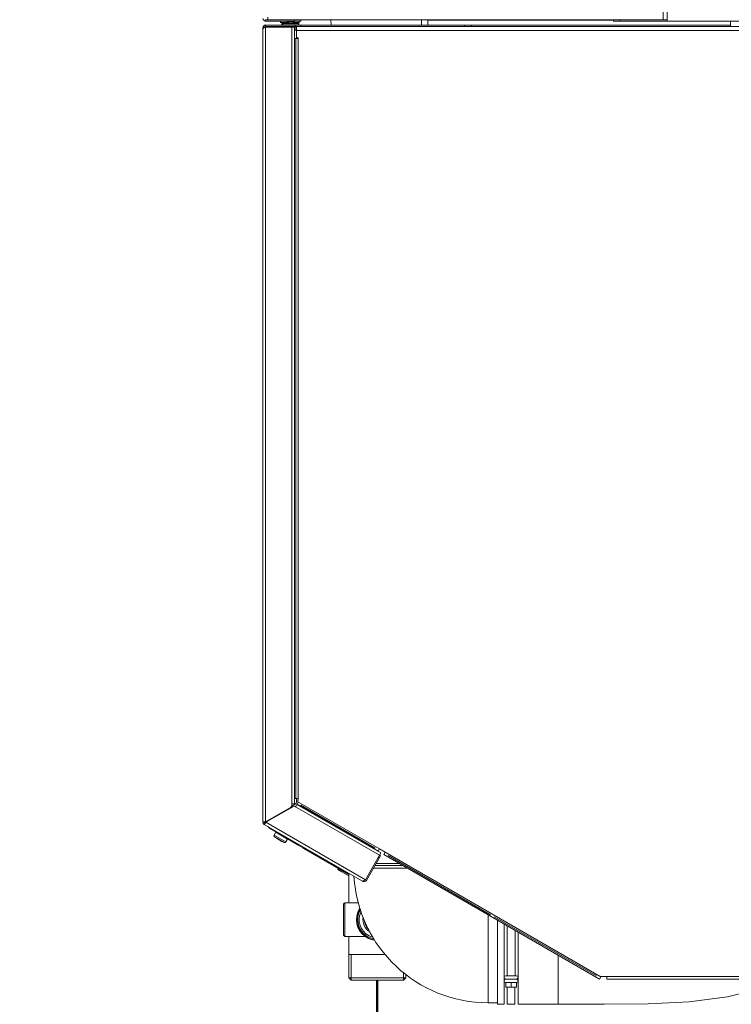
# Model space of a CAD drawing. Header units: millimetres. Extents: x -1254123 to -427507, y -785337 to -378997.
# Tile 26 of 33: x -440045 to -439591, y -472590 to -471963. Entities that reach past the tile are written whole.
import ezdxf

# ---------------------------------------------------------------- set-up
doc = ezdxf.new("R2010")
doc.units = ezdxf.units.MM
doc.header["$LTSCALE"] = 300
for name, color, linetype, lineweight in [('CERNA', 7, 'Continuous', 15), ('UT-kotle', 1, 'Continuous', 50), ('ZP-G-popis', 50, 'Continuous', 18), ('ZP35-PLYN 3kPa', 40, 'Plyn nízkotlak', 50), ('ZTI-V-popis', 151, 'Continuous', 15)]:
    doc.layers.add(name, color=color, linetype=linetype, lineweight=lineweight)
doc.layers.add('Vrstva 1', color=7, linetype='Continuous')
doc.styles.add('simplex6', font='simplex.shx', dxfattribs={"width": 0.6})
doc.linetypes.add('Plyn nízkotlak', pattern='A,7,-3,7,-3,[12,site.shx,S=1,R=0,X=0,Y=0],-10', length=30)

# ---------------------------------------------------------------- blocks, each defined once
blk = doc.blocks.new('CONDENSINOX_50')
at = {"layer": 'CERNA'}
for p, q in [((-246.19, 524.16), (-246.19, 573.09)), ((-243.61, 573.09), (-243.61, 523.31)), ((-499.26, 523.31), (-499.26, 524.16)), ((-476.87, 523.31), (-499.26, 523.31)), ((-368.27, 520.73), (-499.26, 520.73)), ((-499.26, 520.73), (-499.26, 519.87)), ((-481.14, 524.16), (-499.25, 524.16)), ((-497.89, 524.16), (-497.89, 525.87)), ((-246.19, 524.16), (-497.88, 524.16)), ((-489.83, 522.28), (-489.83, 523.31)), ((-489.83, 522.28), (-487.01, 522.28)), ((-488.98, 521.6), (-488.42, 521.6)), ((-488.98, 520.73), (-488.98, 521.6)), ((-488.11, 522.01), (-488.68, 522.01)), ((-488.42, 521.6), (-478.15, 521.6)), ((-488.42, 520.73), (-488.42, 521.6)), ((-478.46, 522.01), (-488.12, 522.01)), ((-481.14, 524.16), (-481.14, 523.31)), ((-480.42, 520.73), (-480.42, 519.87)), ((-479.56, 522.28), (-477.85, 522.28)), ((-478.15, 520.73), (-478.15, 521.6)), ((-477.85, 522.28), (-477.85, 523.31)), ((-476.87, 524.16), (-476.87, 523.31)), ((-476.71, 520.73), (-476.71, 519.87)), ((-457.63, 520.73), (-457.69, 524.16)), ((-399.96, 524.16), (-400.01, 520.74)), ((-396.1, 524.16), (-396.1, 523.91)), ((-396.1, 523.91), (-396.1, 520.74)), ((-396.1, 523.91), (-277.86, 523.91)), ((-372.54, 519.88), (-372.54, 520.74)), ((-368.27, 519.88), (-368.27, 520.74)), ((-368.27, 520.73), (-203.21, 520.73)), ((-277.86, 523.31), (-277.86, 524.16)), ((-243.61, 523.31), (-277.86, 523.31)), ((-273.58, 523.31), (-273.58, 524.16)), ((-273.58, 524.16), (-243.61, 524.16)), ((-243.61, 524.16), (-246.19, 524.16)), ((92.66, 523.31), (-243.61, 523.31)), ((-203.21, 519.88), (-203.21, 523.31)), ((-500.97, 519.02), (-500.27, 519.02)), ((-500.97, 519.02), (-500.97, 13.45)), ((-500.97, 518.73), (-500.76, 518.73)), ((-478.17, 519.88), (-499.26, 519.88)), ((-480.81, 519.45), (-499.26, 519.45)), ((-499.26, 519.45), (-499.26, 13.64)), ((-497.54, 519.88), (-497.54, 519.46)), ((-497.53, 519.88), (-497.53, 519.46)), ((-486.47, 519.45), (-486.54, 519.75)), ((-486.33, 519.88), (-486.33, 519.46)), ((-485.91, 519.45), (-485.98, 519.75)), ((-482.53, 519.45), (-482.53, 25.01)), ((-480.81, 518.72), (-480.6, 519.76)), ((-480.81, 519.45), (-480.81, 25.01)), ((-480.6, 519.74), (-480.47, 519.88)), ((-479.83, 517.31), (-479.55, 517.31)), ((-479.56, 519.88), (72.64, 519.88)), ((-479.56, 519.88), (-479.56, 517.31)), ((-479.56, 513.03), (-479.56, 517.32)), ((-479.56, 517.31), (72.64, 517.31)), ((-480.05, 512.17), (-480.81, 512.17)), ((-480.05, 28.57), (-480.05, 512.17)), ((-478.9, 512.17), (-480.05, 512.17)), ((-479.56, 512.17), (-479.56, 512.6)), ((-479.14, 512.6), (-478.79, 512.6)), ((-478.79, 512.17), (-478.91, 512.17)), ((-478.75, 512.2), (-478.9, 512.17)), ((-478.62, 512.28), (-478.75, 512.21)), ((-478.57, 512.39), (-478.62, 512.28)), ((-478.57, 512.39), (-478.57, 28.35)), ((-480.81, 28.57), (-480.06, 28.57)), ((-480.05, 28.57), (-478.91, 28.57)), ((-479.56, 26.3), (-479.56, 28.57)), ((-478.75, 28.53), (-478.9, 28.56)), ((-478.62, 28.47), (-478.75, 28.53)), ((-478.71, 26.36), (-478.57, 28.35)), ((-426.81, -3.61), (-478.7, 26.36)), ((-478.57, 28.36), (-478.62, 28.47)), ((-483.38, 22.81), (-499.26, 13.65)), ((-499.08, 13.35), (-481.6, 23.44)), ((-482.56, 23.58), (-480.41, 24.81)), ((-480.81, 25.01), (-482.53, 25.01)), ((-482.53, 25.01), (-482.53, 24.29)), ((-480.28, 23.25), (-480.42, 23.33)), ((-480.28, 23.25), (-426.79, -7.63)), ((-479.41, 24.73), (-480.27, 23.26)), ((-479.41, 24.73), (-425.94, -6.15)), ((-427.66, -5.09), (-478.66, 24.37)), ((-429.48, -3.09), (-476.92, 24.3)), ((-500.97, 13.45), (-500.11, 13.45)), ((-500.13, 13.59), (-500.51, 13.56)), ((-500, 13.51), (-500.11, 13.45)), ((-500.11, 11.97), (-499.68, 12.72)), ((-499.26, 13.65), (-499.9, 13.6)), ((-499.68, 12.71), (-499.57, 12.77)), ((-499.08, 13.35), (-435.79, -23.19)), ((-498.99, 13.49), (-498.89, 13.65)), ((-498.87, 13.65), (-498.98, 13.48)), ((-498.89, 13.65), (-498.87, 13.65)), ((-498.87, 13.65), (-498.72, 13.57)), ((-498.15, 13.92), (-498.78, 13.92)), ((-498.15, 14.29), (-498.15, 13.89)), ((-500.11, 11.97), (-437.92, -23.94)), ((-496.81, 9.61), (-455.37, -14.39)), ((-487.96, 4.57), (-496, 9.22)), ((-492.82, 7), (-493.87, 5.19)), ((-492.82, 7), (-486.4, 3.28)), ((-493.87, 5.19), (-486.46, 0.91)), ((-493.69, 4.13), (-487.47, 0.52)), ((-492.34, 3.16), (-488.99, 1.21)), ((-485.42, 2.7), (-486.47, 0.91)), ((-486.41, 3.28), (-485.42, 2.7)), ((-478.11, -1.41), (-485.39, 2.79)), ((-475.69, -2.83), (-475.68, -2.84)), ((-475.69, -2.83), (-446.35, -19.82)), ((-474.93, -3.27), (-475.68, -2.84)), ((-474.93, -3.27), (-446.35, -19.81)), ((-425.94, -6.15), (-435.79, -23.19)), ((-426.81, -3.61), (-427.66, -5.09)), ((-423.1, -5.75), (-426.8, -3.6)), ((-423.1, -5.75), (-423.96, -7.24)), ((-285.88, -84.97), (-423.1, -5.75)), ((-426.05, -8.05), (-435.05, -23.62)), ((-426.91, -9.53), (-427.66, -9.11)), ((-426.05, -8.05), (-426.8, -7.63)), ((-286.74, -86.45), (-423.96, -7.23)), ((-356.05, -45.49), (-421.32, -7.8)), ((-455.38, -14.38), (-446.34, -19.61)), ((-455.37, -13.86), (-455.37, -14.39)), ((-455.37, -14.38), (-455.14, -13.98)), ((-452.83, -16.07), (-453.22, -16.73)), ((-450.74, -18.18), (-453.22, -16.73)), ((-446.35, -20.7), (-450.74, -18.18)), ((-430.6, -15.92), (-408.9, -15.92)), ((-411.87, -14.21), (-429.62, -14.21)), ((-428.87, -12.93), (-414.1, -12.93)), ((-446.35, -37.88), (-446.35, -19.08)), ((-437.38, -24.25), (-437.65, -24.1)), ((-437.46, -23.89), (-437.47, -23.83)), ((-437.38, -24.25), (-437.2, -23.91)), ((-435.79, -23.19), (-436.5, -23.65)), ((-435.05, -23.62), (-435.8, -23.19)), ((-449.6, -58.42), (-449.6, -38.74)), ((-448.75, -37.88), (-440.25, -37.88)), ((-448.75, -59.28), (-448.75, -37.89)), ((-357.57, -45.56), (-357.57, -101.53)), ((-288.55, -84.46), (-353.82, -46.77)), ((-351.57, -49.02), (-351.57, -102.39)), ((-347.47, -85.14), (-347.47, -51.39)), ((-345.58, -84.33), (-345.58, -52.48)), ((-340.44, -84.33), (-340.44, -55.44)), ((-448.75, -59.28), (-436.05, -59.28)), ((-446.35, -85.63), (-446.35, -59.28)), ((-338.56, -85.14), (-338.56, -56.54)), ((-423.17, -70.76), (-446.35, -70.76)), ((-444.87, -70.76), (-444.87, -87.11)), ((-313.05, -71.26), (-313.05, -102.39)), ((-410.04, -85.63), (-446.35, -85.63)), ((-444.87, -87.1), (-446.35, -85.63)), ((-411.52, -87.1), (-444.87, -87.1)), ((-411.52, -87.1), (-444.87, -87.1)), ((-411.52, -82.2), (-411.52, -87.1)), ((-411.52, -87.1), (-410.04, -85.63)), ((-410.04, -85.63), (-410.04, -83.45)), ((-347.47, -87.36), (-347.47, -85.66)), ((-346.44, -86.55), (-339.59, -86.55)), ((-346.41, -84.33), (-339.59, -84.33)), ((-346.41, -86.46), (-339.59, -86.46)), ((-345.58, -86.55), (-345.58, -86.46)), ((-340.44, -86.55), (-340.44, -86.46)), ((-338.56, -87.36), (-338.56, -85.66)), ((-286.74, -86.45), (-285.89, -84.97)), ((-282.03, -84.74), (-285.89, -84.74)), ((-285.88, -84.97), (-285.88, -84.74)), ((-83.18, -84.74), (-282.03, -84.74)), ((-282.03, -84.74), (-282.03, -86.45)), ((-83.18, -86.45), (-282.03, -86.45)), ((-347.47, -102.46), (-347.47, -87.88)), ((-346.44, -88.69), (-346.44, -91.68)), ((-339.59, -88.69), (-346.43, -88.69)), ((-339.59, -91.68), (-346.43, -91.68)), ((-345.41, -102.46), (-345.41, -91.68)), ((-343.01, -88.69), (-343.01, -91.68)), ((-340.62, -102.46), (-340.62, -91.68)), ((-339.59, -88.69), (-339.59, -91.68)), ((-338.56, -102.46), (-338.56, -87.88)), ((-205.15, -97.65), (-182.72, -92.19)), ((-229.63, -100.95), (-205.15, -97.65)), ((-351.57, -101.53), (-357.56, -101.53)), ((-351.57, -102.39), (-347.46, -102.39)), ((-345.41, -102.39), (-340.62, -102.39)), ((-338.56, -102.39), (-313.04, -102.39)), ((-313.05, -102.39), (-283.82, -102.46)), ((-283.82, -102.46), (-255.69, -102.25)), ((-255.69, -102.25), (-229.63, -100.95))]:
    blk.add_line(p, q, dxfattribs=at)
for points in [[(-500.97, 525.02), (-500.97, 524.07), (-500.2, 523.32), (-499.26, 523.32)], [(-499.26, 520.73), (-500.19, 520.73), (-500.97, 519.97), (-500.97, 519.02)], [(-488.67, 522.01), (-488.85, 521.96), (-488.97, 521.79), (-488.97, 521.6)], [(-487.58, 522.3), (-487.95, 522.21), (-488.32, 522.12), (-488.68, 522.01)], [(-488.11, 522.01), (-488.3, 521.96), (-488.42, 521.79), (-488.42, 521.6)], [(-478.46, 522.01), (-481.62, 522.94), (-484.97, 522.94), (-488.12, 522.01)], [(-478.15, 521.6), (-478.15, 521.79), (-478.28, 521.96), (-478.45, 522.01)], [(-499.91, 519.2), (-499.98, 519.17), (-500.05, 519.15), (-500.12, 519.1)], [(-499.26, 519.88), (-499.69, 519.88), (-500.06, 519.55), (-500.11, 519.12)], [(-498.4, 519.88), (-498.87, 519.88), (-499.3, 519.7), (-499.62, 519.35)], [(-497.2, 519.88), (-497.24, 519.74), (-497.28, 519.59), (-497.33, 519.46)], [(-480.79, 517.38), (-480.14, 517.57), (-479.66, 518.13), (-479.57, 518.79)], [(-479.56, 516.46), (-479.56, 516.91), (-479.74, 517.35), (-480.06, 517.67)], [(-479.66, 519.59), (-479.7, 519.71), (-479.74, 519.8), (-479.8, 519.89)], [(-479.56, 513.03), (-479.56, 512.79), (-479.37, 512.61), (-479.14, 512.61)], [(-478.57, 512.39), (-478.57, 512.51), (-478.66, 512.6), (-478.79, 512.6)], [(-500.84, 13.5), (-500.75, 13.47), (-500.72, 13.47), (-500.67, 13.46)], [(-497.71, 10.56), (-497.51, 10.16), (-497.19, 9.83), (-496.81, 9.62)], [(-497.1, 10.12), (-496.78, 9.76), (-496.41, 9.46), (-496, 9.23)], [(-487.96, 4.57), (-487.47, 4.28), (-486.94, 4.11), (-486.38, 4.03)], [(-443.03, -21.06), (-440.31, -66.27), (-402.85, -101.53), (-357.57, -101.53)], [(-437.37, -23.99), (-437.43, -23.93), (-437.45, -23.91), (-437.45, -23.88)], [(-448.75, -37.88), (-449.22, -37.88), (-449.6, -38.26), (-449.6, -38.73)], [(-437.21, -47.05), (-437.83, -50.8), (-436.09, -54.55), (-432.81, -56.47)], [(-436.46, -49.09), (-436.33, -51.3), (-435.31, -53.36), (-433.64, -54.81)], [(-449.6, -58.42), (-449.6, -58.89), (-449.22, -59.28), (-448.75, -59.28)]]:
    blk.add_open_spline(points, degree=3, dxfattribs=at)
for points in [[(-500.97, 518.42), (-500.97, 518.5), (-500.91, 518.59), (-500.85, 518.65), (-500.75, 518.77), (-500.63, 518.85), (-500.51, 518.91)], [(-500.51, 518.91), (-500.45, 518.95), (-500.38, 518.98), (-500.33, 519.02), (-500.26, 519.06), (-500.19, 519.09), (-500.12, 519.11)], [(-499.91, 519.2), (-499.83, 519.23), (-499.76, 519.25), (-499.67, 519.27), (-499.6, 519.31), (-499.51, 519.34), (-499.43, 519.35)], [(-480.81, 518.31), (-480.41, 518.56), (-480.29, 519.1), (-480.56, 519.49), (-480.57, 519.52), (-480.6, 519.55), (-480.62, 519.58)], [(-478.67, 24.36), (-478.79, 24.43), (-478.84, 24.57), (-478.86, 24.72), (-478.91, 24.97), (-478.88, 25.21), (-478.84, 25.44)], [(-478.84, 25.44), (-478.82, 25.53), (-478.81, 25.62), (-478.79, 25.71), (-478.77, 25.8), (-478.74, 25.9), (-478.72, 26)], [(-500.51, 13.56), (-500.59, 13.55), (-500.64, 13.53), (-500.75, 13.53), (-500.78, 13.53), (-500.84, 13.54), (-500.84, 13.5)], [(-500.11, 11.97), (-500.04, 11.93), (-500, 12.04), (-499.94, 12.12), (-499.81, 12.36), (-499.7, 12.45), (-499.59, 12.62)], [(-496.81, 9.61), (-496.89, 9.65), (-496.95, 9.72), (-496.99, 9.81), (-497.04, 9.91), (-497.07, 10.01), (-497.1, 10.12)], [(-436.62, -23.74), (-436.77, -23.83), (-436.9, -23.91), (-437.06, -23.97), (-437.17, -24.01), (-437.28, -24.04), (-437.37, -23.99)], [(-439.24, -41.22), (-443.3, -47.33), (-441.66, -55.56), (-435.56, -59.62), (-433.81, -60.78), (-431.83, -61.51), (-429.75, -61.75)], [(-439.15, -41.48), (-443.07, -47.52), (-441.35, -55.61), (-435.3, -59.54), (-433.67, -60.59), (-431.83, -61.26), (-429.9, -61.52)], [(-438.87, -42.24), (-442.38, -48.13), (-440.43, -55.76), (-434.54, -59.27), (-433.26, -60.01), (-431.86, -60.53), (-430.38, -60.79)], [(-438.5, -43.34), (-441.39, -49.04), (-439.11, -55.98), (-433.44, -58.89), (-432.7, -59.26), (-431.93, -59.54), (-431.13, -59.76)], [(-346.44, -84.33), (-347.02, -84.33), (-347.5, -84.8), (-347.5, -85.39), (-347.5, -85.99), (-347.02, -86.47), (-346.44, -86.47)], [(-346.44, -86.55), (-347.02, -86.55), (-347.5, -87.03), (-347.5, -87.62), (-347.5, -88.21), (-347.02, -88.69), (-346.44, -88.69)], [(-339.59, -86.46), (-339, -86.46), (-338.53, -85.99), (-338.53, -85.4), (-338.53, -84.8), (-339, -84.33), (-339.59, -84.33)], [(-339.59, -88.69), (-339, -88.69), (-338.53, -88.21), (-338.53, -87.63), (-338.53, -87.02), (-339, -86.55), (-339.59, -86.55)]]:
    blk.add_open_spline(points, degree=3, knots=[0, 0, 0, 0, 1, 1, 1, 2, 2, 2, 2], dxfattribs=at)
at = {"layer": 'Vrstva 1', "color": 7, "lineweight": 9, "true_color": 0xffffff}
for points in [[(-480.42, 24.82), (-479.89, 25.12), (-479.55, 25.69), (-479.55, 26.29)], [(-483.38, 22.81), (-482.86, 23.11), (-482.53, 23.68), (-482.53, 24.29)], [(-480.42, 23.33), (-480.75, 23.62), (-481.23, 23.66), (-481.61, 23.45)], [(-500.97, 13.45), (-500.97, 12.84), (-500.63, 12.27), (-500.11, 11.97)], [(-499.91, 13.6), (-499.99, 13.59), (-500.06, 13.59), (-500.13, 13.59)], [(-500.11, 13.45), (-500.11, 13.14), (-499.95, 12.86), (-499.68, 12.7)], [(-499.59, 12.61), (-499.54, 12.68), (-499.5, 12.74), (-499.45, 12.81)], [(-499.45, 12.81), (-499.42, 12.85), (-499.39, 12.88), (-499.38, 12.93)], [(-499.38, 12.93), (-499.31, 13.02), (-499.26, 13.1), (-499.2, 13.2)], [(-492.59, 7.06), (-492.67, 7.11), (-492.78, 7.08), (-492.82, 7)], [(-493.87, 5.19), (-494.08, 4.85), (-494, 4.39), (-493.7, 4.13)], [(-493.69, 4.13), (-493.28, 3.77), (-492.82, 3.43), (-492.34, 3.16)], [(-488.99, 1.21), (-488.5, 0.93), (-488, 0.71), (-487.48, 0.53)], [(-487.47, 0.53), (-487.09, 0.39), (-486.67, 0.56), (-486.46, 0.91)], [(-485.42, 2.7), (-485.37, 2.79), (-485.4, 2.9), (-485.48, 2.94)], [(-437.38, -24.25), (-436.57, -24.72), (-435.52, -24.44), (-435.05, -23.63)], [(-436.62, -23.74), (-436.59, -23.72), (-436.55, -23.69), (-436.5, -23.66)], [(-436.53, -23.62), (-436.22, -23.62), (-435.94, -23.46), (-435.78, -23.19)]]:
    blk.add_open_spline(points, degree=3, dxfattribs=at)
blk.add_open_spline([(-437.47, -23.82), (-437.47, -23.82), (-437.47, -23.75), (-437.47, -23.75), (-437.48, -23.71), (-437.47, -23.68), (-437.47, -23.65)], degree=3, knots=[0, 0, 0, 0, 1, 1, 1, 2, 2, 2, 2], dxfattribs=at)

msp = doc.modelspace()

# ---------------------------------------------------------------- linework, layer by layer
at = {"layer": 'ZP35-PLYN 3kPa', "ltscale": 0.15}
msp.add_lwpolyline([(-438200.56, -473275.59), (-438200.56, -472755.75), (-439816.9, -472755.75), (-439816.9, -472574.27)], dxfattribs=at)

# ---------------------------------------------------------------- texts
at = {"layer": 'ZTI-V-popis', "insert": (-440701.1, -470592.85), "char_height": 100, "width": 3335.2857, "attachment_point": 1, "line_spacing_factor": 0.96, "style": 'simplex6', "bg_fill": 3, "box_fill_scale": 1.1, "bg_fill_color": 256, "bg_fill_transparency": 13394764}
msp.add_mtext('ZÁSOBNÍKOVÉ OHŘÍVAČE TUV NAPOJENY PŘES UZAVÍRACÍ ARMATURY TAK, ABY JE BYLO MOŽNÉ V PŘÍPADĚ POTŘEBY ODPOJIT. NA VSTUPU STUDENÉ VODY BUDE MEZI UZÁVĚR A ZÁSOBNÍK OSAZEN POJIŠŤOVACÍ VENTIL. {\\LU UZÁVĚRŮ NA CIRKULACI BUDE VÝSTRAŽNÝ NÁPIS:} \\P{\\fArial|b0|i0|c238|p34;\\H1.05x;"PŘI UZAVŘENÍ OBOU UZÁVĚRŮ ODPOJIT CIRKULAČNÍ ČERPADLO" \\P}PŘÍVODNÍ POTRUBÍ PRO NAPOJENÍ TUV A SV V PROFILU DN40, VLASTNÍ NAPOJENÍ ZÁSOBNÍKU PŘES REDUKCI V PROFILU DLE VÝROBCE ref: 1") ', dxfattribs=at)

# ---------------------------------------------------------------- next in the draw order: texts
at = {"layer": 'ZP-G-popis', "insert": (-439952.15, -470641.39), "char_height": 100, "width": 3003.8541, "attachment_point": 1, "line_spacing_factor": 0.96, "style": 'simplex6', "bg_fill": 3, "box_fill_scale": 1.1, "bg_fill_color": 256, "bg_fill_transparency": 13394764}
msp.add_mtext('\\A1;{\\Fsimplex8|c238;BUDE OVĚŘEN STAV POTRUBÍ A STAV A FUNKČNOST ARMATUR PŘED NAPOJENÍM NOVÝCH KOTLŮ, S OHLEDEM NA JINÉ ROZMĚRY SE PŘEDPOKLÁDÁ ZÁSAH A ÚPRAVY NA POTRUBÍ PŘED KOTLI. VLASTNÍ PŘIPOJOVACÍ POTRUBÍ A UZÁVĚR PŘED KOTLEM BUDOU V PROFILU \\H0.7x;\\S1#2;\\H1.42857x;" (DLE TYPU KOTLE). ZPŮSOB A MÍSTO NAPOJENÍ UPŘESNĚNY NA STAVBĚ DLE OSAZENÍ KOTLE. BUDE OSAZEN 2x KOTEL DO 50kW. SPOTŘEBA max. 2x 5,5m\\H0.7x;\\S3^ ;\\H1.42857x;/h}', dxfattribs=at)

# ---------------------------------------------------------------- next in the draw order: block references
at = {"layer": 'UT-kotle', "ltscale": 10}
msp.add_blockref('CONDENSINOX_50', (-439388.7, -472487.18, 0.5), dxfattribs=at)

doc.saveas('drawing.dxf')
